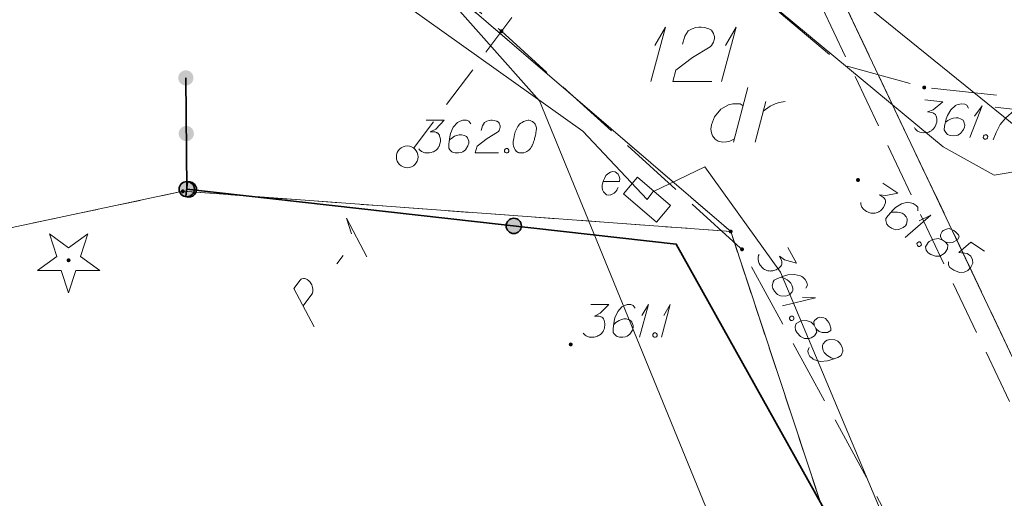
# Model space of a CAD drawing. Header units: metres. Extents: x 5555129 to 5555568, y 5636170 to 5636517.
# Tile 143 of 162: x 5555497 to 5555519, y 5636421 to 5636432. Entities that reach past the tile are written whole.
import ezdxf

# ---------------------------------------------------------------- set-up
doc = ezdxf.new("R2010")
doc.units = ezdxf.units.M
doc.header["$MEASUREMENT"] = 0
for name, pattern in [('05-linia 2.5 1', [1.75, 1.25, -0.5]), ('L_0_04', [1.5, 1, -0.5]), ('L_0_06', [2, 1.5, -0.5]), ('PRZER1-1', [2, 1, -1]), ('PRZER3-1', [4, 3, -1])]:
    doc.linetypes.add(name, pattern=pattern)
for name, color, linetype, lineweight in [('#digitalizacja', 7, 'Continuous', 18), ('#przekroje', 7, 'L_0_04', 18), ('#skartowane', 7, 'Continuous', 18), ('#zmodyfikowane', 7, 'Continuous', 18), ('#ZUDP', 7, 'Continuous', 18)]:
    doc.layers.add(name, color=color, linetype=linetype, lineweight=lineweight)
for name, color, linetype, lineweight, true_color in [('GEPPGD', 7, 'Continuous', 18, 0x008000), ('GESDZI', 7, 'Continuous', 18, 0x0a0909), ('GESDZI_O', 7, 'Continuous', 18, 0x0a0909), ('GESKKL', 7, 'PRZER3-1', 18, 0x008000), ('GESUZY', 7, 'PRZER1-1', 18, 0x008000), ('GESUZY_O', 7, 'PRZER1-1', 18, 0x008000), ('GSPRDI', 7, 'Continuous', 18, 0x008000), ('GULENN', 1, 'Continuous', 18, 0xff0000), ('GUPEPI', 1, 'Continuous', 18, 0xff0000), ('GUPESE', 7, 'Continuous', 18, 0x0a0909), ('GUPESE_O', 7, 'Continuous', 18, 0x0a0909)]:
    doc.layers.add(name, color=color, linetype=linetype, lineweight=lineweight, true_color=true_color)

# ---------------------------------------------------------------- blocks, each defined once
blk = doc.blocks.new('POINT')
blk.add_hatch(color=0).paths.add_polyline_path([(-0.000884, -0.0025), (-0.0025, -0.000884), (-0.0025, 0.000884), (0.000884, 0.0025), (0.0025, 0.000884), (0.0025, -0.000884), (0.000884, -0.0025)])
blk = doc.blocks.new('KOLO_3')
blk.add_hatch(color=0).paths.add_polyline_path([(0, -0.5), (-0.12941, -0.482963), (-0.25, -0.433013), (-0.353553, -0.353553), (-0.433013, -0.25), (-0.482963, -0.12941), (-0.5, 0), (-0.482963, 0.12941), (-0.433013, 0.25), (-0.353553, 0.353553), (-0.25, 0.433013), (-0.12941, 0.482963), (0, 0.5), (0.12941, 0.482963), (0.25, 0.433013), (0.353553, 0.353553), (0.433013, 0.25), (0.482963, 0.12941), (0.5, 0), (0.482963, -0.12941), (0.433013, -0.25), (0.353553, -0.353553), (0.25, -0.433013), (0.12941, -0.482963)])
blk = doc.blocks.new('SPDIP')
blk.add_hatch(color=0).paths.add_polyline_path([(0, -0.09), (-0.027812, -0.085595), (-0.052901, -0.072812), (-0.072812, -0.052901), (-0.085595, -0.027812), (-0.09, 0), (-0.085595, 0.027812), (-0.072812, 0.052901), (-0.052901, 0.072812), (-0.027812, 0.085595), (0, 0.09), (0.027812, 0.085595), (0.052901, 0.072812), (0.072812, 0.052901), (0.085595, 0.027812), (0.09, 0), (0.085595, -0.027812), (0.072812, -0.052901), (0.052901, -0.072812), (0.027812, -0.085595)])
at = {"color": 0, "flags": 128}
blk.add_lwpolyline([(0.177062, -0.544942), (-0.463555, -1.426676), (-0.463555, -0.336792), (-1.500096, 0), (-0.463555, 0.336792), (-0.463555, 1.426676), (0.177062, 0.544942), (1.213603, 0.881734), (0.572986, 0), (1.213603, -0.881734), (0.177062, -0.544942)], close=True, dxfattribs=at)
blk = doc.blocks.new('SZAFA1_1')
at = {"color": 0, "flags": 128}
blk.add_lwpolyline([(-1, -0.5), (-1, 0.5), (1, 0.5), (1, -0.5), (-1, -0.5)], close=True, dxfattribs=at)
blk = doc.blocks.new('EPPGN')
blk.add_hatch(color=0).paths.add_polyline_path([(0, -0.09), (-0.027812, -0.085595), (-0.052901, -0.072812), (-0.072812, -0.052901), (-0.085595, -0.027812), (-0.09, 0), (-0.085595, 0.027812), (-0.072812, 0.052901), (-0.052901, 0.072812), (-0.027812, 0.085595), (0, 0.09), (0.027812, 0.085595), (0.052901, 0.072812), (0.072812, 0.052901), (0.085595, 0.027812), (0.09, 0), (0.085595, -0.027812), (0.072812, -0.052901), (0.052901, -0.072812), (0.027812, -0.085595)])
blk = doc.blocks.new('SLU')
at = {"color": 0, "linetype": 'Continuous', "lineweight": 18}
blk.add_wipeout([(0, -0.5), (0.25, -0.433), (0.433, -0.25), (0.5, 0), (0.433, 0.25), (0.25, 0.433), (0, 0.5), (-0.25, 0.433), (-0.433, 0.25), (-0.5, 0), (-0.433, -0.25), (-0.25, -0.433)], dxfattribs=at)
blk.add_circle((0, 0), 0.5, dxfattribs=at)
blk = doc.blocks.new('*U222')
at = {"layer": 'GESDZI_O', "color": 96, "linetype": 'ByBlock', "lineweight": 18}
for q in [(5555511.129, 5636430.125), (5555511.217, 5636430.952)]:
    blk.add_line((5555511.463, 5636431.375), q, dxfattribs=at)
blk = doc.blocks.new('*U223')
at = {"layer": 'GESDZI_O', "color": 96, "linetype": 'ByBlock', "lineweight": 18}
for q in [(5555512.752, 5636430.125), (5555512.841, 5636430.952)]:
    blk.add_line((5555513.087, 5636431.375), q, dxfattribs=at)
blk = doc.blocks.new('*U225')
at = {"layer": 'GESUZY_O', "color": 96, "linetype": 'ByBlock', "lineweight": 18, "true_color": 0x008000}
blk.add_line((5555513.353, 5636429.988), (5555513.028, 5636428.738), dxfattribs=at)
at = {"layer": 'GESUZY_O', "color": 96, "linetype": 'ByBlock', "lineweight": 18, "true_color": 0x008000, "flags": 128}
blk.add_lwpolyline([(5555513.244, 5636429.574), (5555513.175, 5636429.614), (5555513.008, 5636429.614), (5555512.91, 5636429.594), (5555512.733, 5636429.496), (5555512.585, 5636429.318), (5555512.516, 5636429.131), (5555512.506, 5636429.033), (5555512.516, 5636428.954), (5555512.546, 5636428.885), (5555512.605, 5636428.807), (5555512.674, 5636428.757), (5555512.782, 5636428.738), (5555512.86, 5636428.748), (5555512.939, 5636428.757), (5555513.048, 5636428.816)], dxfattribs=at)
blk = doc.blocks.new('*U226')
at = {"layer": 'GESUZY_O', "color": 96, "linetype": 'ByBlock', "lineweight": 18, "true_color": 0x008000}
blk.add_line((5555513.52, 5636428.738), (5555513.766, 5636429.673), dxfattribs=at)
at = {"layer": 'GESUZY_O', "color": 96, "linetype": 'ByBlock', "lineweight": 18, "true_color": 0x008000, "flags": 128}
blk.add_lwpolyline([(5555513.707, 5636429.446), (5555513.756, 5636429.486), (5555513.864, 5636429.564), (5555513.982, 5636429.614), (5555514.071, 5636429.643), (5555514.209, 5636429.673)], dxfattribs=at)
blk = doc.blocks.new('*U275')
at = {"layer": '#skartowane', "color": 7, "linetype": 'ByBlock', "lineweight": 18}
for q in [(5555510.871, 5636424.264), (5555510.924, 5636424.76)]:
    blk.add_line((5555511.072, 5636425.014), q, dxfattribs=at)
blk = doc.blocks.new('*U276')
at = {"layer": '#skartowane', "color": 7, "linetype": 'ByBlock', "lineweight": 18}
for q in [(5555511.373, 5636424.264), (5555511.426, 5636424.76)]:
    blk.add_line((5555511.574, 5636425.014), q, dxfattribs=at)
blk = doc.blocks.new('*U291')
at = {"layer": '#skartowane', "color": 7, "linetype": 'ByBlock', "lineweight": 18}
for q in [(5555516.964, 5636426.553), (5555517.285, 5636426.936)]:
    blk.add_line((5555517.549, 5636427.064), q, dxfattribs=at)
blk = doc.blocks.new('*U292')
at = {"layer": '#skartowane', "color": 7, "linetype": 'ByBlock', "lineweight": 18}
for q in [(5555514.148, 5636424.982), (5555514.608, 5636425.173)]:
    blk.add_line((5555514.902, 5636425.165), q, dxfattribs=at)
blk = doc.blocks.new('*U293')
at = {"layer": '#skartowane', "color": 7, "linetype": 'ByBlock', "lineweight": 18}
for q in [(5555518.45, 5636428.842), (5555518.554, 5636429.33)]:
    blk.add_line((5555518.727, 5636429.568), q, dxfattribs=at)
blk = doc.blocks.new('*U1357')
at = {"layer": '#przekroje', "color": 7, "linetype": 'ByBlock'}
for q in [(5555504.611, 5636426.11), (5555504.261, 5636426.635)]:
    blk.add_line((5555504.149, 5636426.994), q, dxfattribs=at)

msp = doc.modelspace()

# ---------------------------------------------------------------- hatches: boundary and pattern name
at = {"layer": '#skartowane', "linetype": 'Continuous', "lineweight": 18}
h = msp.add_hatch(color=7, dxfattribs=at)
edge = h.paths.add_edge_path()
edge.add_arc((5555507.7, 5636431.28), 0.045, 0, 360)
h = msp.add_hatch(color=7, dxfattribs=at)
edge = h.paths.add_edge_path()
edge.add_arc((5555517.4, 5636429.99), 0.045, 0, 360)
h = msp.add_hatch(color=7, dxfattribs=at)
edge = h.paths.add_edge_path()
edge.add_arc((5555505.54, 5636428.4), 0.045, 0, 360)
at = {"layer": '#skartowane', "linetype": 'Continuous', "lineweight": 35}
h = msp.add_hatch(color=7, dxfattribs=at)
edge = h.paths.add_edge_path()
edge.add_arc((5555500.48, 5636427.66), 0.175, 0, 360)
msp.add_hatch(color=7, dxfattribs=at).paths.add_polyline_path([(5555500.499, 5636427.827), (5555500.461, 5636427.493, 1.345528)])
at = {"layer": '#skartowane', "linetype": 'Continuous', "lineweight": 18}
h = msp.add_hatch(color=7, dxfattribs=at)
edge = h.paths.add_edge_path()
edge.add_arc((5555515.88, 5636427.87), 0.045, 0, 360)
at = {"layer": '#skartowane', "linetype": 'Continuous', "lineweight": 35}
h = msp.add_hatch(color=7, dxfattribs=at)
edge = h.paths.add_edge_path()
edge.add_arc((5555507.983, 5636426.818), 0.175, 0, 360)
at = {"layer": '#skartowane', "linetype": 'Continuous', "lineweight": 18}
h = msp.add_hatch(color=7, dxfattribs=at)
edge = h.paths.add_edge_path()
edge.add_arc((5555513.22, 5636426.28), 0.045, 0, 360)
h = msp.add_hatch(color=7, dxfattribs=at)
edge = h.paths.add_edge_path()
edge.add_arc((5555509.29, 5636424.1), 0.045, 0, 360)

# ---------------------------------------------------------------- linework, layer by layer
at = {"layer": '#przekroje', "color": 7, "linetype": 'Continuous'}
msp.add_line((5555503.923, 5636425.949), (5555504.066, 5636426.139), dxfattribs=at)
at = {"layer": '#przekroje', "color": 7, "lineweight": 18, "flags": 128}
msp.add_lwpolyline([(5555505.54, 5636428.4), (5555512.41, 5636437.55)], dxfattribs=at)
at = {"layer": '#przekroje', "color": 7, "linetype": 'Continuous', "flags": 128}
msp.add_lwpolyline([(5555503.403, 5636424.501), (5555502.941, 5636425.385), (5555503.084, 5636425.575), (5555503.108, 5636425.595), (5555503.123, 5636425.603), (5555503.156, 5636425.612), (5555503.183, 5636425.613), (5555503.211, 5636425.603), (5555503.244, 5636425.587), (5555503.282, 5636425.555), (5555503.313, 5636425.525), (5555503.332, 5636425.492), (5555503.347, 5636425.464), (5555503.358, 5636425.433), (5555503.365, 5636425.406), (5555503.373, 5636425.37), (5555503.374, 5636425.335), (5555503.373, 5636425.31), (5555503.365, 5636425.277), (5555503.353, 5636425.249), (5555503.154, 5636424.984)], dxfattribs=at)
at = {"layer": '#przekroje', "color": 7}
msp.add_point((5555505.54, 5636428.4), dxfattribs=at)
at = {"layer": '#skartowane', "color": 7, "linetype": 'L_0_06', "lineweight": 18, "flags": 128}
msp.add_lwpolyline([(5555523.62, 5636400.34), (5555522.93, 5636399.83), (5555521.94, 5636396.63), (5555519.13, 5636396.98), (5555520.4, 5636407.92), (5555519.76, 5636408.76), (5555518.17, 5636415.97), (5555516.69, 5636419.92), (5555513.22, 5636426.28), (5555507.7, 5636431.28), (5555495.03, 5636442.55), (5555497.55, 5636445.67), (5555510.37, 5636434.83), (5555515.51, 5636430.51), (5555517.4, 5636429.99), (5555519.91, 5636429.73), (5555521.33, 5636430.42), (5555525.04, 5636427.93), (5555526.54, 5636426.97), (5555528.86, 5636426.67), (5555531.07, 5636426.79), (5555533.23, 5636427.66), (5555535.2, 5636426.14), (5555526.67, 5636409.15), (5555526.12, 5636407.57), (5555526.26, 5636407.12), (5555523.62, 5636400.34)], close=True, dxfattribs=at)
at = {"layer": '#skartowane', "color": 7, "linetype": 'Continuous', "lineweight": 18, "flags": 128}
for points in [[(5555517.412, 5636429.704), (5555517.823, 5636429.661), (5555517.608, 5636429.482), (5555517.472, 5636429.43), (5555517.578, 5636429.42), (5555517.601, 5636429.411), (5555517.612, 5636429.404), (5555517.623, 5636429.397), (5555517.634, 5636429.39), (5555517.656, 5636429.37), (5555517.666, 5636429.351), (5555517.676, 5636429.332), (5555517.68, 5636429.314), (5555517.688, 5636429.272), (5555517.69, 5636429.236), (5555517.688, 5636429.218), (5555517.686, 5636429.195), (5555517.676, 5636429.16), (5555517.668, 5636429.137), (5555517.659, 5636429.114), (5555517.652, 5636429.097), (5555517.645, 5636429.086), (5555517.637, 5636429.075), (5555517.63, 5636429.064), (5555517.617, 5636429.047), (5555517.597, 5636429.026), (5555517.577, 5636429.01), (5555517.564, 5636429), (5555517.546, 5636428.99), (5555517.527, 5636428.98), (5555517.502, 5636428.97), (5555517.49, 5636428.966), (5555517.447, 5636428.958), (5555517.411, 5636428.956), (5555517.387, 5636428.952), (5555517.346, 5636428.957), (5555517.3, 5636428.968), (5555517.283, 5636428.975), (5555517.266, 5636428.983), (5555517.249, 5636428.991), (5555517.232, 5636429.004), (5555517.216, 5636429.018), (5555517.189, 5636429.044), (5555517.174, 5636429.07)], [(5555518.419, 5636429.516), (5555518.379, 5636429.586), (5555518.328, 5636429.609), (5555518.246, 5636429.618), (5555518.185, 5636429.6), (5555518.148, 5636429.592), (5555518.117, 5636429.577), (5555518.012, 5636429.481), (5555517.933, 5636429.347), (5555517.907, 5636429.273), (5555517.866, 5636429.105), (5555517.857, 5636429.017), (5555517.877, 5636428.979), (5555517.919, 5636428.927), (5555517.935, 5636428.914), (5555517.992, 5636428.89), (5555518.069, 5636428.882), (5555518.129, 5636428.888), (5555518.171, 5636428.895), (5555518.235, 5636428.936), (5555518.303, 5636429.024), (5555518.327, 5636429.081), (5555518.332, 5636429.128), (5555518.31, 5636429.207), (5555518.29, 5636429.239), (5555518.251, 5636429.267), (5555518.182, 5636429.292), (5555518.13, 5636429.297), (5555518.063, 5636429.286), (5555518.02, 5636429.273), (5555517.945, 5636429.233), (5555517.907, 5636429.207), (5555517.887, 5636429.192)], [(5555519.027, 5636429.537), (5555519.497, 5636429.488), (5555519.464, 5636429.462), (5555519.275, 5636429.297), (5555519.141, 5636429.145), (5555519.05, 5636428.958), (5555518.985, 5636428.787)], [(5555506.998, 5636429.156), (5555506.951, 5636429.221), (5555506.898, 5636429.239), (5555506.815, 5636429.239), (5555506.756, 5636429.215), (5555506.72, 5636429.203), (5555506.691, 5636429.185), (5555506.596, 5636429.079), (5555506.531, 5636428.937), (5555506.514, 5636428.861), (5555506.49, 5636428.689), (5555506.49, 5636428.601), (5555506.514, 5636428.565), (5555506.561, 5636428.518), (5555506.579, 5636428.506), (5555506.638, 5636428.489), (5555506.714, 5636428.489), (5555506.773, 5636428.5), (5555506.815, 5636428.512), (5555506.874, 5636428.56), (5555506.933, 5636428.654), (5555506.951, 5636428.713), (5555506.951, 5636428.76), (5555506.921, 5636428.837), (5555506.898, 5636428.867), (5555506.856, 5636428.89), (5555506.785, 5636428.908), (5555506.732, 5636428.908), (5555506.667, 5636428.89), (5555506.626, 5636428.873), (5555506.555, 5636428.825), (5555506.52, 5636428.796), (5555506.502, 5636428.778)], [(5555507.234, 5636429.002), (5555507.264, 5636429.115), (5555507.311, 5636429.185), (5555507.364, 5636429.215), (5555507.417, 5636429.233), (5555507.458, 5636429.239), (5555507.488, 5636429.239), (5555507.541, 5636429.233), (5555507.577, 5636429.221), (5555507.594, 5636429.215), (5555507.63, 5636429.197), (5555507.647, 5636429.174), (5555507.659, 5636429.15), (5555507.665, 5636429.132), (5555507.671, 5636429.109), (5555507.671, 5636429.079), (5555507.665, 5636429.05), (5555507.659, 5636429.032), (5555507.647, 5636429.008), (5555507.63, 5636428.985), (5555507.612, 5636428.967), (5555507.37, 5636428.819), (5555507.14, 5636428.648), (5555507.098, 5636428.489), (5555507.636, 5636428.489)], [(5555508.326, 5636429.239), (5555508.315, 5636429.239), (5555508.279, 5636429.233), (5555508.256, 5636429.227), (5555508.238, 5636429.221), (5555508.208, 5636429.209), (5555508.173, 5636429.191), (5555508.143, 5636429.174), (5555508.114, 5636429.15), (5555508.096, 5636429.126), (5555508.078, 5636429.097), (5555508.061, 5636429.067), (5555508.043, 5636429.032), (5555508.031, 5636429.008), (5555508.019, 5636428.973), (5555508.002, 5636428.914), (5555507.984, 5636428.825), (5555507.972, 5636428.754), (5555507.972, 5636428.689), (5555507.978, 5636428.642), (5555508.002, 5636428.589), (5555508.019, 5636428.56), (5555508.049, 5636428.524), (5555508.084, 5636428.5), (5555508.102, 5636428.495), (5555508.138, 5636428.489), (5555508.167, 5636428.489), (5555508.214, 5636428.495), (5555508.256, 5636428.506), (5555508.285, 5636428.524), (5555508.326, 5636428.554), (5555508.344, 5636428.571), (5555508.368, 5636428.595), (5555508.386, 5636428.619), (5555508.397, 5636428.636), (5555508.409, 5636428.666), (5555508.415, 5636428.678), (5555508.427, 5636428.707), (5555508.439, 5636428.743), (5555508.451, 5636428.778), (5555508.456, 5636428.802), (5555508.462, 5636428.819), (5555508.468, 5636428.843), (5555508.48, 5636428.896), (5555508.486, 5636428.926), (5555508.492, 5636428.955), (5555508.498, 5636428.996), (5555508.504, 5636429.05), (5555508.504, 5636429.067), (5555508.498, 5636429.091), (5555508.492, 5636429.115), (5555508.474, 5636429.15), (5555508.456, 5636429.174), (5555508.439, 5636429.191), (5555508.415, 5636429.209), (5555508.391, 5636429.221), (5555508.374, 5636429.227), (5555508.356, 5636429.233), (5555508.326, 5636429.239)], [(5555518.796, 5636428.908), (5555518.825, 5636428.905), (5555518.841, 5636428.891), (5555518.857, 5636428.866), (5555518.853, 5636428.836), (5555518.833, 5636428.815), (5555518.815, 5636428.805), (5555518.785, 5636428.808), (5555518.769, 5636428.821), (5555518.754, 5636428.847), (5555518.757, 5636428.876), (5555518.777, 5636428.898), (5555518.796, 5636428.908)], [(5555507.807, 5636428.589), (5555507.836, 5636428.589), (5555507.854, 5636428.577), (5555507.872, 5636428.554), (5555507.872, 5636428.524), (5555507.854, 5636428.5), (5555507.836, 5636428.489), (5555507.807, 5636428.489), (5555507.789, 5636428.5), (5555507.771, 5636428.524), (5555507.771, 5636428.554), (5555507.789, 5636428.577), (5555507.807, 5636428.589)], [(5555516.451, 5636427.801), (5555516.794, 5636427.571), (5555516.52, 5636427.513), (5555516.376, 5636427.531), (5555516.464, 5636427.472), (5555516.481, 5636427.454), (5555516.487, 5636427.443), (5555516.494, 5636427.431), (5555516.5, 5636427.42), (5555516.51, 5636427.392), (5555516.51, 5636427.37), (5555516.51, 5636427.349), (5555516.505, 5636427.331), (5555516.492, 5636427.29), (5555516.477, 5636427.258), (5555516.467, 5636427.243), (5555516.454, 5636427.223), (5555516.429, 5636427.197), (5555516.411, 5636427.181), (5555516.393, 5636427.164), (5555516.378, 5636427.153), (5555516.367, 5636427.147), (5555516.355, 5636427.14), (5555516.344, 5636427.134), (5555516.324, 5636427.125), (5555516.296, 5636427.116), (5555516.272, 5636427.111), (5555516.255, 5636427.108), (5555516.234, 5636427.108), (5555516.213, 5636427.108), (5555516.186, 5636427.111), (5555516.173, 5636427.113), (5555516.132, 5636427.126), (5555516.1, 5636427.141), (5555516.077, 5636427.149), (5555516.043, 5636427.172), (5555516.007, 5636427.203), (5555515.995, 5636427.218), (5555515.984, 5636427.233), (5555515.972, 5636427.248), (5555515.964, 5636427.267), (5555515.956, 5636427.287), (5555515.945, 5636427.323), (5555515.943, 5636427.353)], [(5555517.253, 5636427.163), (5555517.25, 5636427.244), (5555517.216, 5636427.288), (5555517.147, 5636427.334), (5555517.085, 5636427.347), (5555517.049, 5636427.357), (5555517.014, 5636427.359), (5555516.877, 5636427.323), (5555516.744, 5636427.242), (5555516.686, 5636427.188), (5555516.571, 5636427.059), (5555516.522, 5636426.986), (5555516.522, 5636426.943), (5555516.535, 5636426.877), (5555516.543, 5636426.858), (5555516.582, 5636426.81), (5555516.646, 5636426.767), (5555516.701, 5636426.744), (5555516.742, 5636426.731), (5555516.817, 5636426.737), (5555516.919, 5636426.783), (5555516.967, 5636426.822), (5555516.993, 5636426.861), (5555517.011, 5636426.941), (5555517.008, 5636426.979), (5555516.987, 5636427.022), (5555516.938, 5636427.076), (5555516.894, 5636427.106), (5555516.83, 5636427.127), (5555516.786, 5636427.135), (5555516.701, 5636427.136), (5555516.655, 5636427.131), (5555516.63, 5636427.126)], [(5555517.814, 5636426.495), (5555517.883, 5636426.449), (5555517.906, 5636426.441), (5555517.981, 5636426.426), (5555518.051, 5636426.435), (5555518.163, 5636426.496), (5555518.204, 5636426.568), (5555518.186, 5636426.615), (5555518.127, 5636426.676), (5555518.078, 5636426.709), (5555517.975, 5636426.757), (5555517.93, 5636426.752), (5555517.831, 5636426.711), (5555517.81, 5636426.69), (5555517.77, 5636426.61), (5555517.77, 5636426.567), (5555517.814, 5636426.495), (5555517.722, 5636426.528), (5555517.6, 5636426.504), (5555517.511, 5636426.457), (5555517.49, 5636426.436), (5555517.432, 5636426.339), (5555517.443, 5636426.26), (5555517.489, 5636426.201), (5555517.548, 5636426.162), (5555517.657, 5636426.124), (5555517.756, 5636426.122), (5555517.859, 5636426.181), (5555517.884, 5636426.207), (5555517.931, 5636426.288), (5555517.938, 5636426.383), (5555517.883, 5636426.449)], [(5555517.3, 5636426.449), (5555517.324, 5636426.433), (5555517.332, 5636426.413), (5555517.334, 5636426.384), (5555517.317, 5636426.359), (5555517.289, 5636426.349), (5555517.268, 5636426.349), (5555517.244, 5636426.366), (5555517.236, 5636426.386), (5555517.234, 5636426.415), (5555517.25, 5636426.44), (5555517.278, 5636426.449), (5555517.3, 5636426.449)], [(5555518.78, 5636426.238), (5555518.471, 5636426.446), (5555518.195, 5636426.204), (5555518.386, 5636426.182), (5555518.47, 5636426.126), (5555518.509, 5636426.036), (5555518.515, 5636425.961), (5555518.469, 5636425.871), (5555518.398, 5636425.797), (5555518.313, 5636425.755), (5555518.208, 5636425.747), (5555518.077, 5636425.806), (5555517.989, 5636425.866), (5555517.958, 5636425.915), (5555517.955, 5636425.995)], [(5555514.269, 5636426.326), (5555514.467, 5636425.963), (5555514.197, 5636426.038), (5555514.078, 5636426.121), (5555514.129, 5636426.028), (5555514.135, 5636426.004), (5555514.135, 5636425.991), (5555514.136, 5636425.978), (5555514.136, 5636425.965), (5555514.132, 5636425.936), (5555514.122, 5636425.917), (5555514.112, 5636425.898), (5555514.099, 5636425.884), (5555514.069, 5636425.854), (5555514.041, 5636425.832), (5555514.025, 5636425.823), (5555514.004, 5636425.812), (5555513.97, 5636425.8), (5555513.947, 5636425.794), (5555513.923, 5636425.788), (5555513.905, 5636425.785), (5555513.892, 5636425.784), (5555513.878, 5636425.784), (5555513.865, 5636425.783), (5555513.844, 5636425.785), (5555513.815, 5636425.789), (5555513.791, 5636425.796), (5555513.775, 5636425.801), (5555513.756, 5636425.811), (5555513.737, 5636425.821), (5555513.715, 5636425.836), (5555513.704, 5636425.844), (5555513.674, 5636425.874), (5555513.652, 5636425.903), (5555513.636, 5636425.92), (5555513.616, 5636425.957), (5555513.598, 5636426.001), (5555513.595, 5636426.019), (5555513.592, 5636426.038), (5555513.589, 5636426.056), (5555513.59, 5636426.077), (5555513.592, 5636426.099), (5555513.599, 5636426.136), (5555513.611, 5636426.163)], [(5555514.685, 5636425.39), (5555514.72, 5636425.462), (5555514.71, 5636425.518), (5555514.67, 5636425.59), (5555514.621, 5636425.631), (5555514.594, 5636425.656), (5555514.564, 5636425.674), (5555514.426, 5636425.706), (5555514.27, 5636425.695), (5555514.194, 5636425.674), (5555514.033, 5636425.612), (5555513.955, 5636425.57), (5555513.935, 5636425.532), (5555513.916, 5636425.468), (5555513.914, 5636425.447), (5555513.927, 5636425.386), (5555513.964, 5636425.319), (5555514.002, 5636425.273), (5555514.033, 5636425.242), (5555514.102, 5636425.213), (5555514.214, 5636425.206), (5555514.274, 5636425.219), (5555514.315, 5636425.242), (5555514.369, 5636425.305), (5555514.383, 5636425.339), (5555514.384, 5636425.387), (5555514.366, 5636425.458), (5555514.34, 5636425.504), (5555514.294, 5636425.553), (5555514.258, 5636425.581), (5555514.183, 5636425.62), (5555514.14, 5636425.637), (5555514.116, 5636425.644)], [(5555509.749, 5636425.014), (5555510.163, 5636425.014), (5555509.968, 5636424.813), (5555509.838, 5636424.748), (5555509.944, 5636424.748), (5555509.968, 5636424.742), (5555509.979, 5636424.736), (5555509.991, 5636424.731), (5555510.003, 5636424.725), (5555510.027, 5636424.707), (5555510.039, 5636424.689), (5555510.05, 5636424.671), (5555510.056, 5636424.654), (5555510.068, 5636424.612), (5555510.074, 5636424.577), (5555510.074, 5636424.559), (5555510.074, 5636424.536), (5555510.068, 5636424.5), (5555510.062, 5636424.477), (5555510.056, 5636424.453), (5555510.05, 5636424.435), (5555510.044, 5636424.423), (5555510.039, 5636424.412), (5555510.033, 5636424.4), (5555510.021, 5636424.382), (5555510.003, 5636424.358), (5555509.985, 5636424.341), (5555509.974, 5636424.329), (5555509.956, 5636424.317), (5555509.938, 5636424.305), (5555509.915, 5636424.294), (5555509.903, 5636424.288), (5555509.861, 5636424.276), (5555509.826, 5636424.27), (5555509.802, 5636424.264), (5555509.761, 5636424.264), (5555509.714, 5636424.27), (5555509.696, 5636424.276), (5555509.678, 5636424.282), (5555509.661, 5636424.288), (5555509.643, 5636424.299), (5555509.625, 5636424.311), (5555509.596, 5636424.335), (5555509.578, 5636424.358)], [(5555510.771, 5636424.931), (5555510.724, 5636424.996), (5555510.67, 5636425.014), (5555510.588, 5636425.014), (5555510.529, 5636424.99), (5555510.493, 5636424.979), (5555510.464, 5636424.961), (5555510.369, 5636424.855), (5555510.304, 5636424.713), (5555510.287, 5636424.636), (5555510.263, 5636424.465), (5555510.263, 5636424.376), (5555510.287, 5636424.341), (5555510.334, 5636424.294), (5555510.352, 5636424.282), (5555510.411, 5636424.264), (5555510.487, 5636424.264), (5555510.546, 5636424.276), (5555510.588, 5636424.288), (5555510.647, 5636424.335), (5555510.706, 5636424.429), (5555510.724, 5636424.488), (5555510.724, 5636424.536), (5555510.694, 5636424.612), (5555510.67, 5636424.642), (5555510.629, 5636424.666), (5555510.558, 5636424.683), (5555510.505, 5636424.683), (5555510.44, 5636424.666), (5555510.399, 5636424.648), (5555510.328, 5636424.601), (5555510.293, 5636424.571), (5555510.275, 5636424.553)], [(5555514.397, 5636424.735), (5555514.411, 5636424.709), (5555514.409, 5636424.688), (5555514.397, 5636424.661), (5555514.371, 5636424.647), (5555514.342, 5636424.651), (5555514.323, 5636424.661), (5555514.309, 5636424.687), (5555514.311, 5636424.708), (5555514.323, 5636424.735), (5555514.349, 5636424.749), (5555514.378, 5636424.745), (5555514.397, 5636424.735)], [(5555514.874, 5636424.538), (5555514.914, 5636424.465), (5555514.93, 5636424.447), (5555514.99, 5636424.399), (5555515.057, 5636424.375), (5555515.184, 5636424.377), (5555515.254, 5636424.422), (5555515.26, 5636424.472), (5555515.236, 5636424.553), (5555515.208, 5636424.605), (5555515.138, 5636424.695), (5555515.095, 5636424.712), (5555514.989, 5636424.722), (5555514.961, 5636424.713), (5555514.888, 5636424.66), (5555514.869, 5636424.622), (5555514.874, 5636424.538), (5555514.808, 5636424.61), (5555514.688, 5636424.645), (5555514.588, 5636424.644), (5555514.559, 5636424.635), (5555514.463, 5636424.576), (5555514.437, 5636424.501), (5555514.45, 5636424.428), (5555514.484, 5636424.365), (5555514.564, 5636424.281), (5555514.65, 5636424.234), (5555514.769, 5636424.238), (5555514.803, 5636424.25), (5555514.883, 5636424.3), (5555514.933, 5636424.381), (5555514.914, 5636424.465)], [(5555511.208, 5636424.364), (5555511.237, 5636424.364), (5555511.255, 5636424.353), (5555511.273, 5636424.329), (5555511.273, 5636424.299), (5555511.255, 5636424.276), (5555511.237, 5636424.264), (5555511.208, 5636424.264), (5555511.19, 5636424.276), (5555511.172, 5636424.299), (5555511.172, 5636424.329), (5555511.19, 5636424.353), (5555511.208, 5636424.364)], [(5555514.763, 5636424.027), (5555514.729, 5636423.954), (5555514.739, 5636423.899), (5555514.778, 5636423.826), (5555514.827, 5636423.786), (5555514.855, 5636423.76), (5555514.884, 5636423.743), (5555515.023, 5636423.711), (5555515.178, 5636423.722), (5555515.254, 5636423.743), (5555515.416, 5636423.804), (5555515.494, 5636423.847), (5555515.513, 5636423.884), (5555515.532, 5636423.948), (5555515.534, 5636423.97), (5555515.521, 5636424.03), (5555515.485, 5636424.097), (5555515.446, 5636424.144), (5555515.416, 5636424.174), (5555515.346, 5636424.203), (5555515.235, 5636424.21), (5555515.175, 5636424.197), (5555515.133, 5636424.175), (5555515.08, 5636424.112), (5555515.065, 5636424.077), (5555515.064, 5636424.029), (5555515.083, 5636423.959), (5555515.108, 5636423.912), (5555515.155, 5636423.864), (5555515.19, 5636423.836), (5555515.266, 5636423.796), (5555515.308, 5636423.779), (5555515.332, 5636423.772)]]:
    msp.add_lwpolyline(points, dxfattribs=at)
at = {"layer": '#skartowane', "color": 7, "linetype": 'Continuous', "lineweight": 35, "flags": 128}
msp.add_lwpolyline([(5555500.499, 5636427.827), (5555500.461, 5636427.493, 1.345528), (5555500.499, 5636427.827)], format="xyb", close=True, dxfattribs=at)
msp.add_lwpolyline([(5555518.7, 5636408.83), (5555517.02, 5636416.89), (5555511.71, 5636426.4), (5555500.48, 5636427.66)], dxfattribs=at)
at = {"layer": '#skartowane', "color": 7, "linetype": 'Continuous', "lineweight": 35}
for centre in [(5555500.48, 5636427.66), (5555507.983, 5636426.818)]:
    msp.add_circle(centre, 0.175, dxfattribs=at)
at = {"layer": '#zmodyfikowane', "color": 7, "linetype": 'Continuous', "lineweight": 35}
msp.add_line((5555500.46, 5636430.21), (5555500.48, 5636427.66), dxfattribs=at)
at = {"layer": 'GESDZI', "color": 96, "linetype": 'Continuous', "lineweight": 18, "flags": 128}
for points in [[(5555527.3, 5636407.24), (5555513.2, 5636436.9), (5555501.678, 5636446.425), (5555487.598, 5636456.8), (5555473.057, 5636465.855), (5555476.226, 5636474.148), (5555479.095, 5636477.123), (5555487.899, 5636483.58), (5555492.02, 5636486.875), (5555494.886, 5636489.995), (5555497.916, 5636495.121), (5555498.831, 5636497.826)], [(5555399.135, 5636366.433), (5555401.58, 5636375.21), (5555407.98, 5636388.69), (5555410.8, 5636392.86), (5555424.78, 5636404.45), (5555441.83, 5636417.85), (5555451.21, 5636424.13), (5555457.42, 5636431.35), (5555469.38, 5636450.93), (5555472.46, 5636456.89), (5555487.39, 5636447.84), (5555495.36, 5636441.79), (5555512.96, 5636426.69), (5555500.39, 5636427.61), (5555493.74, 5636426.2), (5555492.33, 5636424.58), (5555491.43, 5636422.53), (5555488.92, 5636412.93), (5555484.75, 5636396.97), (5555483.807, 5636393.359)]]:
    msp.add_lwpolyline(points, dxfattribs=at)
for points in [[(5555472.46, 5636456.89), (5555470.67, 5636460.65), (5555473.057, 5636465.855), (5555487.598, 5636456.8), (5555501.678, 5636446.425), (5555513.2, 5636436.9), (5555527.3, 5636407.24), (5555525.52, 5636402.57), (5555521.72, 5636403.58), (5555519.11, 5636408.15), (5555517.98, 5636411.55), (5555516.52, 5636415.95), (5555512.96, 5636426.69), (5555495.36, 5636441.79), (5555487.39, 5636447.84), (5555472.46, 5636456.89)], [(5555500.39, 5636427.61), (5555512.96, 5636426.69), (5555516.52, 5636415.95), (5555512.61, 5636415.87), (5555513.98, 5636411.45), (5555496.33, 5636410.99), (5555488.92, 5636412.93), (5555491.43, 5636422.53), (5555492.33, 5636424.58), (5555493.74, 5636426.2), (5555500.39, 5636427.61)]]:
    msp.add_lwpolyline(points, close=True, dxfattribs=at)
at = {"layer": 'GESDZI_O', "color": 96, "linetype": 'Continuous', "lineweight": 18, "flags": 128}
msp.add_lwpolyline([(5555511.857, 5636430.981), (5555511.906, 5636431.168), (5555511.985, 5636431.286), (5555512.073, 5636431.335), (5555512.162, 5636431.365), (5555512.231, 5636431.375), (5555512.28, 5636431.375), (5555512.369, 5636431.365), (5555512.428, 5636431.345), (5555512.457, 5636431.335), (5555512.516, 5636431.306), (5555512.546, 5636431.266), (5555512.566, 5636431.227), (5555512.575, 5636431.198), (5555512.585, 5636431.158), (5555512.585, 5636431.109), (5555512.575, 5636431.06), (5555512.566, 5636431.03), (5555512.546, 5636430.991), (5555512.516, 5636430.952), (5555512.487, 5636430.922), (5555512.083, 5636430.676), (5555511.699, 5636430.391), (5555511.63, 5636430.125), (5555512.526, 5636430.125)], dxfattribs=at)
at = {"layer": 'GESKKL', "color": 96, "linetype": 'PRZER3-1', "lineweight": 18, "ltscale": 0.5, "true_color": 0x008000}
msp.add_lwpolyline([(5555551.456, 5636451.435), (5555545.937, 5636443.537), (5555537.284, 5636430.391), (5555527.3, 5636407.24), (5555513.2, 5636436.9), (5555501.678, 5636446.425), (5555487.598, 5636456.8)], dxfattribs=at)
at = {"layer": 'GESUZY', "color": 96, "linetype": 'PRZER1-1', "lineweight": 18, "ltscale": 0.5, "true_color": 0x008000}
for points in [[(5555472.46, 5636456.89), (5555487.39, 5636447.84), (5555495.36, 5636441.79), (5555512.96, 5636426.69), (5555516.52, 5636415.95), (5555517.98, 5636411.55), (5555519.11, 5636408.15), (5555521.72, 5636403.58), (5555525.52, 5636402.57), (5555527.3, 5636407.24), (5555513.2, 5636436.9), (5555501.678, 5636446.425), (5555487.598, 5636456.8), (5555473.057, 5636465.855), (5555470.67, 5636460.65), (5555472.46, 5636456.89)], [(5555513.98, 5636411.45), (5555512.61, 5636415.87), (5555516.52, 5636415.95), (5555512.96, 5636426.69), (5555500.39, 5636427.61), (5555493.74, 5636426.2), (5555492.33, 5636424.58), (5555491.43, 5636422.53), (5555488.92, 5636412.93), (5555496.33, 5636410.99), (5555513.98, 5636411.45)]]:
    msp.add_lwpolyline(points, close=True, dxfattribs=at)
for points in [[(5555399.135, 5636366.433), (5555401.58, 5636375.21), (5555407.98, 5636388.69), (5555410.8, 5636392.86), (5555424.78, 5636404.45), (5555441.83, 5636417.85), (5555451.21, 5636424.13), (5555457.42, 5636431.35), (5555469.38, 5636450.93), (5555472.46, 5636456.89), (5555487.39, 5636447.84), (5555495.36, 5636441.79), (5555512.96, 5636426.69), (5555500.39, 5636427.61), (5555493.74, 5636426.2), (5555492.33, 5636424.58), (5555491.43, 5636422.53)], [(5555551.456, 5636451.435), (5555545.937, 5636443.537), (5555537.284, 5636430.391), (5555527.3, 5636407.24), (5555513.2, 5636436.9), (5555501.678, 5636446.425), (5555487.598, 5636456.8)]]:
    msp.add_lwpolyline(points, dxfattribs=at)
at = {"layer": 'GULENN', "color": 1, "linetype": 'Continuous', "lineweight": 18, "true_color": 0xff0000, "flags": 128}
for points in [[(5555453.145, 5636422.208), (5555458.1, 5636427.04), (5555462.88, 5636431.66), (5555466.81, 5636437.7), (5555474.48, 5636447), (5555476.33, 5636449.31), (5555477.4, 5636449.78), (5555479.13, 5636449.45), (5555482.43, 5636446.6), (5555488.29, 5636440.79), (5555497.88, 5636432.94), (5555499.03, 5636432.8), (5555501.29, 5636433.6), (5555503.6, 5636433.24), (5555509.57, 5636428.99), (5555511.04, 5636427.42)], [(5555511.04, 5636427.42), (5555511.17, 5636427.6), (5555512.37, 5636428.17), (5555514.1, 5636425.76), (5555517.61, 5636417.4), (5555519.9, 5636407.28), (5555519.05, 5636396.98), (5555515.08, 5636378.92), (5555513.634, 5636373.686)]]:
    msp.add_lwpolyline(points, dxfattribs=at)
at = {"layer": 'GUPESE_O', "color": 7, "linetype": 'Continuous', "lineweight": 18, "flags": 128}
msp.add_lwpolyline([(5555510.032, 5636427.837), (5555510.41, 5636427.837), (5555510.416, 5636427.896), (5555510.404, 5636427.949), (5555510.38, 5636428.002), (5555510.31, 5636428.055), (5555510.251, 5636428.061), (5555510.203, 5636428.049), (5555510.138, 5636428.014), (5555510.097, 5636427.973), (5555510.062, 5636427.908), (5555510.038, 5636427.86), (5555510.014, 5636427.76), (5555510.014, 5636427.695), (5555510.02, 5636427.642), (5555510.038, 5636427.595), (5555510.109, 5636427.53), (5555510.156, 5636427.524), (5555510.203, 5636427.53), (5555510.209, 5636427.53), (5555510.286, 5636427.565), (5555510.327, 5636427.606), (5555510.345, 5636427.636), (5555510.351, 5636427.642), (5555510.38, 5636427.695)], dxfattribs=at)

# ---------------------------------------------------------------- block references
at = {"layer": '#przekroje', "color": 7, "linetype": 'Continuous'}
msp.add_blockref('*U1357', (0, 0), dxfattribs=at)
at = {"layer": '#skartowane', "color": 7, "linetype": 'Continuous', "lineweight": 18}
for name in ['*U293', '*U291', '*U275', '*U276', '*U292']:
    msp.add_blockref(name, (0, 0), dxfattribs=at)
at = {"layer": '#zmodyfikowane', "color": 7, "lineweight": 35, "xscale": 0.35, "yscale": 0.35, "zscale": 0.35, "rotation": 90}
for p in [(5555500.46, 5636430.21), (5555500.47, 5636428.935)]:
    msp.add_blockref('KOLO_3', p, dxfattribs=at)
at = {"layer": 'GEPPGD', "color": 96, "lineweight": 18, "true_color": 0x008000, "xscale": 0.5, "yscale": 0.5, "zscale": 0.5, "rotation": 90}
for p in [(5555500.39, 5636427.61), (5555512.96, 5636426.69)]:
    msp.add_blockref('EPPGN', p, dxfattribs=at)
at = {"layer": 'GESDZI_O', "color": 96, "linetype": 'Continuous', "lineweight": 18}
for name in ['*U222', '*U223']:
    msp.add_blockref(name, (0, 0), dxfattribs=at)
at = {"layer": 'GESUZY_O', "color": 96, "linetype": 'Continuous', "lineweight": 18, "true_color": 0x008000}
for name in ['*U225', '*U226']:
    msp.add_blockref(name, (0, 0), dxfattribs=at)
at = {"layer": 'GSPRDI', "color": 96, "lineweight": 18, "true_color": 0x008000, "xscale": 0.5, "yscale": 0.5, "zscale": 0.5, "rotation": 90}
msp.add_blockref('SPDIP', (5555497.77, 5636426.03), dxfattribs=at)
at = {"layer": 'GUPEPI', "color": 1, "lineweight": 18, "true_color": 0xff0000, "rotation": 90}
msp.add_blockref('POINT', (5555509.57, 5636428.99), dxfattribs=at)
at = {"layer": 'GUPESE', "color": 7, "lineweight": 18, "xscale": 0.5, "yscale": 0.5, "zscale": 0.5, "rotation": 319.371908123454}
msp.add_blockref('SZAFA1_1', (5555511.04, 5636427.42), dxfattribs=at)

# ---------------------------------------------------------------- next in the draw order: block references
at = {"layer": '#przekroje', "color": 7, "linetype": 'Continuous', "xscale": 0.5, "yscale": 0.5, "zscale": 0.5}
msp.add_blockref('SLU', (5555505.54, 5636428.4), dxfattribs=at)

# ---------------------------------------------------------------- next in the draw order: linework, layer by layer
at = {"layer": '#digitalizacja', "color": 36, "linetype": 'Continuous', "lineweight": 18, "true_color": 0x803300}
msp.add_line((5555497.54, 5636446.88), (5555525.6, 5636424.155), dxfattribs=at)
at = {"layer": '#digitalizacja', "color": 5, "linetype": 'Continuous', "lineweight": 18, "flags": 128}
for points in [[(5555468.916, 5636474.304), (5555508.576, 5636429.685), (5555515.269, 5636413.34), (5555521.42, 5636402.404)], [(5555526.327, 5636438.276), (5555521.638, 5636428.426), (5555519.005, 5636427.984), (5555517.838, 5636428.631), (5555496.921, 5636445.974)]]:
    msp.add_lwpolyline(points, dxfattribs=at)
at = {"layer": '#skartowane', "color": 7, "linetype": 'Continuous', "lineweight": 18, "flags": 128}
msp.add_lwpolyline([(5555505.976, 5636429.239), (5555506.39, 5636429.239), (5555506.195, 5636429.038), (5555506.065, 5636428.973), (5555506.171, 5636428.973), (5555506.195, 5636428.967), (5555506.207, 5636428.961), (5555506.218, 5636428.955), (5555506.23, 5636428.949), (5555506.254, 5636428.932), (5555506.266, 5636428.914), (5555506.277, 5636428.896), (5555506.283, 5636428.878), (5555506.295, 5636428.837), (5555506.301, 5636428.802), (5555506.301, 5636428.784), (5555506.301, 5636428.76), (5555506.295, 5636428.725), (5555506.289, 5636428.701), (5555506.283, 5636428.678), (5555506.277, 5636428.66), (5555506.272, 5636428.648), (5555506.266, 5636428.636), (5555506.26, 5636428.625), (5555506.248, 5636428.607), (5555506.23, 5636428.583), (5555506.213, 5636428.565), (5555506.201, 5636428.554), (5555506.183, 5636428.542), (5555506.165, 5636428.53), (5555506.142, 5636428.518), (5555506.13, 5636428.512), (5555506.088, 5636428.5), (5555506.053, 5636428.495), (5555506.029, 5636428.489), (5555505.988, 5636428.489), (5555505.941, 5636428.495), (5555505.923, 5636428.5), (5555505.905, 5636428.506), (5555505.888, 5636428.512), (5555505.87, 5636428.524), (5555505.852, 5636428.536), (5555505.823, 5636428.56), (5555505.805, 5636428.583)], dxfattribs=at)
at = {"layer": '#ZUDP', "color": 1, "linetype": '05-linia 2.5 1', "lineweight": 18, "flags": 128}
msp.add_lwpolyline([(5555526.116, 5636408.566), (5555512.796, 5636436.585), (5555501.37, 5636446.03), (5555487.317, 5636456.386), (5555467.367, 5636468.81)], dxfattribs=at)

doc.saveas('drawing.dxf')
